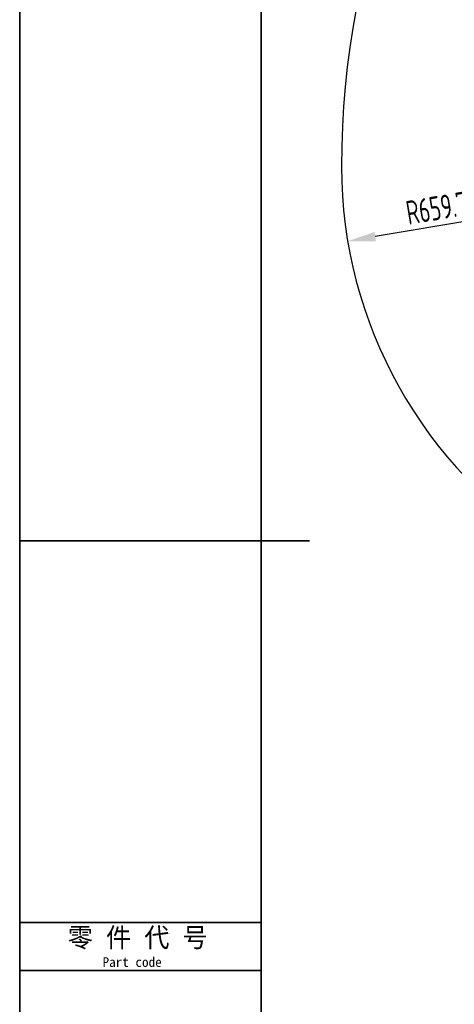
# Model space of a CAD drawing. Header units: millimetres. Extents: x 1654 to 2248, y 5204 to 5624.
# Tile 32 of 81: x 1654 to 1717, y 5346 to 5490. Entities that reach past the tile are written whole.
import ezdxf
from ezdxf.enums import TextEntityAlignment as Align

# ---------------------------------------------------------------- set-up
doc = ezdxf.new("R2010")
doc.units = ezdxf.units.MM
doc.header["$PDSIZE"] = -1
for name, color, linetype in [('10', 7, 'Continuous'), ('6文字层', 3, 'Continuous'), ('运动空间01轨迹1-1', 2, 'Continuous'), ('运动空间03轨迹注释', 6, 'Continuous')]:
    doc.layers.add(name, color=color, linetype=linetype)
doc.layers.add('5', color=7, linetype='Continuous', lineweight=35)
doc.styles.add('PC_TEXTSTYLE2', font='ISOCP.SHX', dxfattribs={"width": 0.707, "bigfont": 'GBCBIG.SHX'})
doc.styles.add('SLDTEXTSTYLE0', font='TXT', dxfattribs={"width": 0.7})
doc.dimstyles.new('SLDDIMSTYLE4', dxfattribs={"dimtxt": 3.5, "dimasz": 4.08, "dimexe": 0, "dimexo": 0.0625, "dimgap": 0.875, "dimtad": 2, "dimlfac": 10, "dimrnd": 1e-09, "dimzin": 4, "dimdsep": 46, "dimtxsty": 'SLDTEXTSTYLE0', "dimsah": 1, "dimcen": 0, "dimadec": 0, "dimazin": 1, "dimtfac": 1, "dimtdec": 3, "dimtofl": 0, "dimtmove": 0, "dimatfit": 3, "dimfxl": 1, "dimfrac": 2, "dimtolj": 1, "dimtzin": 12, "dimarcsym": 0})

# ---------------------------------------------------------------- blocks, each defined once
blk = doc.blocks.new('*D160')
at = {"layer": 'Defpoints', "color": 0}
for p in [(1766.83, 5468.66), (1701.77, 5457.76)]:
    blk.add_point(p, dxfattribs=at)
at = {"layer": '运动空间03轨迹注释', "color": 0, "lineweight": -2}
blk.add_line((1722.18, 5461.18), (1705.79, 5458.43), dxfattribs=at)
at = {"layer": '运动空间03轨迹注释', "color": 0}
blk.add_solid([(1705.68, 5459.1), (1705.9, 5457.76), (1701.77, 5457.76)], dxfattribs=at)
at = {"layer": '运动空间03轨迹注释', "color": 0, "insert": (1710.09, 5463.59), "char_height": 3.5, "attachment_point": 1, "rotation": 9.5171, "style": 'PC_TEXTSTYLE2'}
blk.add_mtext('\\A1;R659.70', dxfattribs=at)

msp = doc.modelspace()

# ---------------------------------------------------------------- linework, layer by layer
at = {"layer": '5'}
for p, q in [((1653.770915, 5623.902858), (1653.770915, 5203.902858)), ((1689.12445, 5616.832151), (1689.12445, 5210.973565)), ((1689.12445, 5358.044272), (1653.770915, 5358.044272)), ((1689.12445, 5350.973565), (1653.770915, 5350.973565))]:
    msp.add_line(p, q, dxfattribs=at)
at = {"layer": '5', "color": 7}
for p, q in [((1653.770915, 5413.902858), (1689.12445, 5413.902858)), ((1689.12445, 5413.902858), (1696.195157, 5413.902858))]:
    msp.add_line(p, q, dxfattribs=at)
at = {"layer": '运动空间01轨迹1-1'}
for centre, radius, start, end in [((1824.829779, 5468.663585), 123.96969, 289.99999841, 179.98431917), ((1766.829775, 5468.663586), 65.96969, 179.97018226, 296.88650624)]:
    msp.add_arc(centre, radius, start, end, dxfattribs=at)

# ---------------------------------------------------------------- texts
at = {"layer": '10', "color": 7, "insert": (1671.041141, 5357.244133), "char_height": 2.8282828, "attachment_point": 2}
msp.add_mtext('零 件 代 号', dxfattribs=at)
at = {"layer": '6文字层', "color": 0}
msp.add_text('Part code', height=1.4141414, dxfattribs=at).set_placement((1670.225217, 5352.938309), align=Align.TOP_CENTER)

# ---------------------------------------------------------------- dimensions: what is measured, and where the dimension line sits
at = {"layer": '运动空间03轨迹注释'}
dim = msp.add_radius_dim(center=(1766.829775, 5468.663586), mpoint=(1701.768067, 5457.756061), dimstyle='SLDDIMSTYLE4', override={"dimtxsty": 'PC_TEXTSTYLE2'}, dxfattribs=at)
dim.commit()
dim.dimension.update_dxf_attribs({"geometry": '*D160', "text_midpoint": (1716.066433, 5460.153167), "dimtype": 164})

doc.saveas('drawing.dxf')
